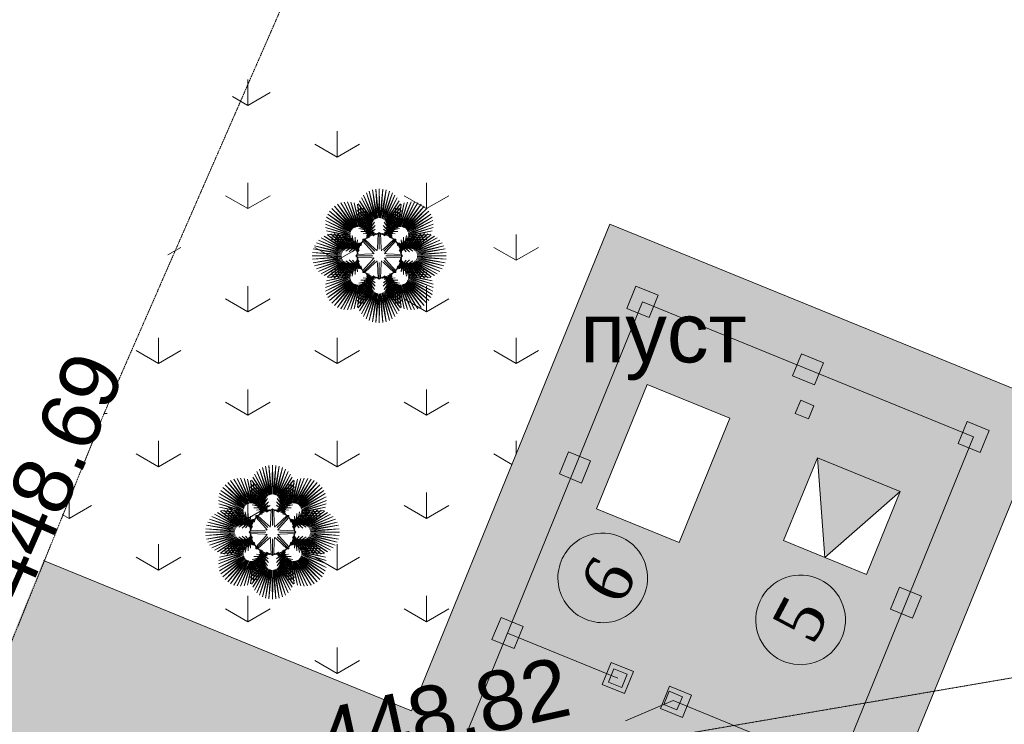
# Model space of a CAD drawing. Header units: millimetres. Extents: x 918404 to 1362154, y 4120617 to 4364104.
# Tile 53 of 256: x 1001977 to 1005282, y 4141913 to 4144277. Entities that reach past the tile are written whole.
import ezdxf

# ---------------------------------------------------------------- set-up
doc = ezdxf.new("R2010")
doc.units = ezdxf.units.MM
doc.header["$MEASUREMENT"] = 0
doc.linetypes.add('Д_ТРОТ_ТРУБА', pattern=[1.5, 0.75, -0.75])
doc.layers.add('(001) Сетка', color=7, linetype='Continuous')
doc.layers.add('64_Ном._пера__1', color=7, linetype='Continuous')
for name, color, linetype, lineweight in [('(001) Сетка_Ном._пера__82', 82, 'Continuous', 18), ('(008) Скульптуры_Ном._пера__7', 7, 'Continuous', 18), ('0_Ном._пера__1', 1, 'Continuous', 18), ('0_Ном._пера__6', 6, 'Continuous', 18), ('0_Ном._пера__7', 7, 'Continuous', 18), ('0_Ном._пера__7_Ном._пера__7', 7, 'Continuous', 18), ('Fills_Pen_No__7_Ном._пера__7', 7, 'Continuous', 18), ('Fills_Ном._пера__82', 82, 'Continuous', 18), ('ВЫСОТА_Ном._пера__7', 7, 'Continuous', 18), ('Отметка_Ном._пера__255', 255, 'Continuous', 18), ('ТОЧКИ_Ном._пера__5', 5, 'Continuous', 18)]:
    doc.layers.add(name, color=color, linetype=linetype, lineweight=lineweight)
for name, color, linetype, lineweight, true_color in [('0_Ном._пера__128', 7, 'Continuous', 18, 0x00261c), ('0_Ном._пера__251', 7, 'Continuous', 18, 0x6d6d6d), ('64_Ном._пера__1_Ном._пера__28', 7, 'Continuous', 18, 0x260900), ('64_Ном._пера__1_Ном._пера__48', 7, 'Continuous', 18, 0x261c00), ('Отметка_Ном._пера__244', 7, 'Continuous', 18, 0x7f001f)]:
    doc.layers.add(name, color=color, linetype=linetype, lineweight=lineweight, true_color=true_color)
doc.styles.add('СГЕНЕРИР_СТИЛЬ_1', font='arial.ttf')
doc.styles.add('СГЕНЕРИР_СТИЛЬ_4', font='times.ttf')

# ---------------------------------------------------------------- blocks, each defined once
blk = doc.blocks.new('Колонна_1106', base_point=(1003841.4, 4142774.6))
at = {"layer": '64_Ном._пера__1_Ном._пера__48', "linetype": 'Continuous'}
blk.add_hatch(color=256, dxfattribs=at).paths.add_polyline_path([(1003789.2, 4142752.7), (1003863.3, 4142722.5), (1003893.5, 4142796.6), (1003819.4, 4142826.8)])
at = {"layer": '64_Ном._пера__1_Ном._пера__28', "linetype": 'Continuous', "flags": 128}
blk.add_lwpolyline([(1003789.2, 4142752.7), (1003863.3, 4142722.5), (1003893.5, 4142796.6), (1003819.4, 4142826.8)], close=True, dxfattribs=at)
blk = doc.blocks.new('Колонна_1107', base_point=(1005179.1, 4142877))
at = {"layer": '64_Ном._пера__1_Ном._пера__48', "linetype": 'Continuous'}
blk.add_hatch(color=256, dxfattribs=at).paths.add_polyline_path([(1005201, 4142824.9), (1005231.2, 4142899), (1005157.2, 4142929.2), (1005126.9, 4142855.1)])
at = {"layer": '64_Ном._пера__1_Ном._пера__28', "linetype": 'Continuous', "flags": 128}
blk.add_lwpolyline([(1005201, 4142824.9), (1005231.2, 4142899), (1005157.2, 4142929.2), (1005126.9, 4142855.1)], close=True, dxfattribs=at)
blk = doc.blocks.new('Колонна_1108', base_point=(1004952.5, 4142321.5))
at = {"layer": '64_Ном._пера__1_Ном._пера__48', "linetype": 'Continuous'}
blk.add_hatch(color=256, dxfattribs=at).paths.add_polyline_path([(1004974.4, 4142269.3), (1005004.7, 4142343.4), (1004930.6, 4142373.6), (1004900.4, 4142299.5)])
at = {"layer": '64_Ном._пера__1_Ном._пера__28', "linetype": 'Continuous', "flags": 128}
blk.add_lwpolyline([(1004974.4, 4142269.3), (1005004.7, 4142343.4), (1004930.6, 4142373.6), (1004900.4, 4142299.5)], close=True, dxfattribs=at)
blk = doc.blocks.new('Колонна_1111', base_point=(1004623.5, 4143103.6))
at = {"layer": '64_Ном._пера__1_Ном._пера__48', "linetype": 'Continuous'}
blk.add_hatch(color=256, dxfattribs=at).paths.add_polyline_path([(1004645.4, 4143051.5), (1004675.7, 4143125.6), (1004601.6, 4143155.8), (1004571.4, 4143081.7)])
at = {"layer": '64_Ном._пера__1_Ном._пера__28', "linetype": 'Continuous', "flags": 128}
blk.add_lwpolyline([(1004645.4, 4143051.5), (1004675.7, 4143125.6), (1004601.6, 4143155.8), (1004571.4, 4143081.7)], close=True, dxfattribs=at)
blk = doc.blocks.new('Колонна_1113', base_point=(1003614.8, 4142219))
at = {"layer": '64_Ном._пера__1_Ном._пера__48', "linetype": 'Continuous'}
blk.add_hatch(color=256, dxfattribs=at).paths.add_polyline_path([(1003562.6, 4142197.1), (1003636.7, 4142166.9), (1003666.9, 4142241), (1003592.9, 4142271.2)])
at = {"layer": '64_Ном._пера__1_Ном._пера__28', "linetype": 'Continuous', "flags": 128}
blk.add_lwpolyline([(1003562.6, 4142197.1), (1003636.7, 4142166.9), (1003666.9, 4142241), (1003592.9, 4142271.2)], close=True, dxfattribs=at)
blk = doc.blocks.new('Колонна_1114', base_point=(1004180.3, 4141988.4))
at = {"layer": '64_Ном._пера__1_Ном._пера__48', "linetype": 'Continuous'}
blk.add_hatch(color=256, dxfattribs=at).paths.add_polyline_path([(1004202.2, 4141936.3), (1004232.4, 4142010.4), (1004158.4, 4142040.6), (1004128.2, 4141966.5)])
at = {"layer": '64_Ном._пера__1_Ном._пера__28', "linetype": 'Continuous', "flags": 128}
blk.add_lwpolyline([(1004202.2, 4141936.3), (1004232.4, 4142010.4), (1004158.4, 4142040.6), (1004128.2, 4141966.5)], close=True, dxfattribs=at)
blk = doc.blocks.new('Колонна_1115', base_point=(1003985.2, 4142068))
at = {"layer": '64_Ном._пера__1_Ном._пера__48', "linetype": 'Continuous'}
blk.add_hatch(color=256, dxfattribs=at).paths.add_polyline_path([(1004007.1, 4142015.9), (1004037.3, 4142089.9), (1003963.2, 4142120.1), (1003933, 4142046.1)])
at = {"layer": '64_Ном._пера__1_Ном._пера__28', "linetype": 'Continuous', "flags": 128}
blk.add_lwpolyline([(1004007.1, 4142015.9), (1004037.3, 4142089.9), (1003963.2, 4142120.1), (1003933, 4142046.1)], close=True, dxfattribs=at)
blk = doc.blocks.new('Колонна_1116', base_point=(1004067.9, 4143330.2))
at = {"layer": '64_Ном._пера__1_Ном._пера__48', "linetype": 'Continuous'}
blk.add_hatch(color=256, dxfattribs=at).paths.add_polyline_path([(1004015.8, 4143308.3), (1004089.9, 4143278.1), (1004120.1, 4143352.1), (1004046, 4143382.3)])
at = {"layer": '64_Ном._пера__1_Ном._пера__28', "linetype": 'Continuous', "flags": 128}
blk.add_lwpolyline([(1004015.8, 4143308.3), (1004089.9, 4143278.1), (1004120.1, 4143352.1), (1004046, 4143382.3)], close=True, dxfattribs=at)
blk = doc.blocks.new('Пальма веерообразная 16')
at = {"layer": '(001) Сетка_Ном._пера__82', "linetype": 'Continuous'}
for p, q in [((-15.5, 121.9), (-52.7, 203.5)), ((-52.7, 203.5), (-18.2, 119.4)), ((-12.4, 123.9), (-43.5, 211.2)), ((-43.5, 211.2), (-15.5, 121.9)), ((-9.1, 125.5), (-33.8, 217)), ((-33.8, 217), (-12.4, 123.9)), ((-5.5, 126.6), (-23, 221.4)), ((-23, 221.4), (-9.1, 125.5)), ((-1.9, 127.2), (-11.6, 224.1)), ((-11.6, 224.1), (-5.5, 126.6)), ((0, 225), (-1.9, 127.2)), ((1.9, 127.2), (0, 225)), ((11.6, 224.1), (1.9, 127.2)), ((5.5, 126.6), (11.6, 224.1)), ((23, 221.4), (5.5, 126.6)), ((9.1, 125.5), (23, 221.4)), ((33.8, 217), (9.1, 125.5)), ((12.4, 123.9), (33.8, 217)), ((44, 210.9), (12.4, 123.9)), ((15.5, 121.9), (44, 210.9)), ((52.7, 203.5), (15.5, 121.9)), ((18.2, 119.4), (52.7, 203.5)), ((-85.6, 93.4), (-150.2, 166.7)), ((-150.2, 166.7), (-88.6, 91.2)), ((-82.4, 95.2), (-140.3, 172.8)), ((-140.3, 172.8), (-85.6, 93.4)), ((-78.9, 96.4), (-129.5, 177.4)), ((-129.5, 177.4), (-82.4, 95.2)), ((-75.2, 97.1), (-118, 180.2)), ((-118, 180.2), (-78.9, 96.4)), ((-71.6, 97.3), (-106.7, 181.1)), ((-106.7, 181.1), (-75.2, 97.1)), ((-67.9, 96.9), (-95.1, 180.3)), ((-95.1, 180.3), (-71.6, 97.3)), ((-64.4, 96), (-83.9, 177.7)), ((-83.9, 177.7), (-67.9, 96.9)), ((-61, 94.5), (-73.2, 173.3)), ((-73.2, 173.3), (-64.4, 96)), ((-22.4, 113.4), (-70.8, 174.3)), ((-70.8, 174.3), (-23.7, 110)), ((-20.5, 116.5), (-66.4, 185)), ((-66.4, 185), (-22.4, 113.4)), ((-57.9, 92.6), (-63.3, 167.4)), ((-63.3, 167.4), (-61, 94.5)), ((-18.2, 119.4), (-60.2, 194.8)), ((-60.2, 194.8), (-20.5, 116.5)), ((60.2, 194.8), (18.2, 119.4)), ((20.5, 116.5), (60.2, 194.8)), ((66.4, 185), (20.5, 116.5)), ((22.4, 113.4), (66.4, 185)), ((70.8, 174.3), (22.4, 113.4)), ((23.7, 110), (70.8, 174.3)), ((63.3, 167.4), (57.9, 92.6)), ((73.2, 173.3), (61, 94.5)), ((61, 94.5), (63.3, 167.4)), ((83.9, 177.7), (64.4, 96)), ((64.4, 96), (73.2, 173.3)), ((95.1, 180.3), (67.9, 96.9)), ((67.9, 96.9), (83.9, 177.7)), ((106.7, 181.1), (71.6, 97.3)), ((71.6, 97.3), (95.1, 180.3)), ((75.2, 97.1), (106.7, 181.1)), ((118.5, 180.1), (75.2, 97.1)), ((78.9, 96.4), (118.5, 180.1)), ((129.5, 177.4), (78.9, 96.4)), ((82.4, 95.2), (129.5, 177.4)), ((140.3, 172.8), (82.4, 95.2)), ((85.6, 93.4), (140.3, 172.8)), ((150.2, 166.7), (85.6, 93.4)), ((88.6, 91.2), (150.2, 166.7)), ((-93.4, 85.6), (-172.8, 140.3)), ((-172.8, 140.3), (-95.2, 82.4)), ((-91.2, 88.6), (-166.7, 150.2)), ((-166.7, 150.2), (-93.4, 85.6)), ((-88.6, 91.2), (-159.1, 159.1)), ((-159.1, 159.1), (-91.2, 88.6)), ((-24.5, 106.4), (-74.5, 151.7)), ((-74.5, 151.7), (-24.8, 102.8)), ((-24.8, 102.8), (-74.3, 139.3)), ((-74.3, 139.3), (-24.7, 98.3)), ((-23.7, 110), (-73.5, 163.1)), ((-73.5, 163.1), (-24.5, 106.4)), ((-54.6, 159.9), (-57.9, 92.6)), ((-55.1, 90.2), (-54.6, 159.9)), ((-46, 151), (-55.1, 90.2)), ((-52.1, 87), (-46, 151)), ((-37.7, 141.9), (-52.1, 87)), ((-49.2, 83.7), (-37.7, 141.9)), ((-29.6, 132.5), (-49.2, 83.7)), ((-46.5, 80.2), (-29.6, 132.5)), ((73.5, 163.1), (23.7, 110)), ((24.5, 106.4), (73.5, 163.1)), ((74.5, 151.7), (24.5, 106.4)), ((24.7, 98.3), (74.3, 139.3)), ((24.8, 102.8), (74.5, 151.7)), ((74.3, 139.3), (24.8, 102.8)), ((49.2, 83.7), (29.6, 132.5)), ((29.6, 132.5), (46.5, 80.2)), ((52.1, 87), (37.7, 141.9)), ((37.7, 141.9), (49.2, 83.7)), ((55.1, 90.2), (46, 151)), ((46, 151), (52.1, 87)), ((57.9, 92.6), (54.6, 159.9)), ((54.6, 159.9), (55.1, 90.2)), ((159.1, 159.1), (88.6, 91.2)), ((91.2, 88.6), (159.1, 159.1)), ((166.7, 150.2), (91.2, 88.6)), ((93.4, 85.6), (166.7, 150.2)), ((172.8, 140.3), (93.4, 85.6)), ((95.2, 82.4), (172.8, 140.3)), ((-97.1, 75.2), (-181.1, 106.7)), ((-181.1, 106.7), (-97.3, 71.6)), ((-96.4, 78.9), (-180.1, 118.5)), ((-180.1, 118.5), (-97.1, 75.2)), ((-95.2, 82.4), (-177.4, 129.5)), ((-177.4, 129.5), (-96.4, 78.9)), ((-24.7, 98.3), (-73.7, 127)), ((-73.7, 127), (-24.4, 93.9)), ((-24.4, 93.9), (-72.7, 114.6)), ((-72.7, 114.6), (-23.8, 89.5)), ((-23.8, 89.5), (-71.4, 102.3)), ((-71.4, 102.3), (-23.1, 85.2)), ((-21.9, 122.8), (-46.5, 80.2)), ((-43.9, 76.5), (-21.9, 122.8)), ((-16.2, 112.8), (-43.9, 76.5)), ((-42.3, 73.3), (-16.2, 112.8)), ((-13.5, 101.6), (-42.3, 73.3)), ((-41.7, 69.7), (-13.5, 101.6)), ((42.3, 73.3), (13.5, 101.6)), ((13.5, 101.6), (41.7, 69.7)), ((43.9, 76.5), (16.2, 112.8)), ((16.2, 112.8), (42.3, 73.3)), ((46.5, 80.2), (21.9, 122.8)), ((21.9, 122.8), (43.9, 76.5)), ((23.1, 85.2), (71.4, 102.3)), ((23.8, 89.5), (72.7, 114.6)), ((71.4, 102.3), (23.8, 89.5)), ((24.4, 93.9), (73.7, 127)), ((72.7, 114.6), (24.4, 93.9)), ((73.7, 127), (24.7, 98.3)), ((177.4, 129.5), (95.2, 82.4)), ((96.4, 78.9), (177.4, 129.5)), ((180.2, 118), (96.4, 78.9)), ((97.1, 75.2), (180.2, 118)), ((181.1, 106.7), (97.1, 75.2)), ((97.3, 71.6), (181.1, 106.7)), ((-113.4, 22.4), (-185, 66.4)), ((-185, 66.4), (-116.5, 20.5)), ((-97.3, 71.6), (-180.3, 95.1)), ((-180.3, 95.1), (-96.9, 67.9)), ((-96.9, 67.9), (-177.7, 83.9)), ((-177.7, 83.9), (-96, 64.4)), ((-110, 23.7), (-174.3, 70.8)), ((-174.3, 70.8), (-113.4, 22.4)), ((-96, 64.4), (-173.3, 73.2)), ((-173.3, 73.2), (-94.5, 61)), ((-106.4, 24.5), (-163.1, 73.5)), ((-163.1, 73.5), (-110, 23.7)), ((-102.8, 24.8), (-151.7, 74.5)), ((-151.7, 74.5), (-106.4, 24.5)), ((-98.3, 24.7), (-139.3, 74.3)), ((-139.3, 74.3), (-102.8, 24.8)), ((-93.9, 24.4), (-127, 73.7)), ((-127, 73.7), (-98.3, 24.7)), ((-89.5, 23.8), (-114.6, 72.7)), ((-114.6, 72.7), (-93.9, 24.4)), ((-85.2, 23.1), (-102.3, 71.4)), ((-102.3, 71.4), (-89.5, 23.8)), ((-81.7, 21.9), (-91.2, 68.3)), ((-91.2, 68.3), (-85.2, 23.1)), ((-23.1, 85.2), (-68.3, 91.2)), ((-68.3, 91.2), (-21.9, 81.7)), ((-21.9, 81.7), (-62.3, 81.4)), ((-62.3, 81.4), (-19.8, 78.8)), ((-19.8, 78.8), (-53.7, 73.5)), ((-53.7, 73.5), (-17, 76.4)), ((-45.5, 59.6), (-24.3, 69.3)), ((-43.3, 62.6), (-17.7, 78.9)), ((-17, 76.4), (-43.3, 68.3)), ((-43.3, 68.3), (-13.6, 74.9)), ((-24.3, 69.3), (-43.3, 62.6)), ((-42, 66), (-14, 90)), ((-17.7, 78.9), (-42, 66)), ((-14, 90), (-41.7, 69.7)), ((-13.6, 74.9), (-31.8, 66.2)), ((-31.8, 66.2), (-10, 74.4)), ((-20.2, 67.2), (-6.3, 74.8)), ((-10, 74.4), (-20.2, 67.2)), ((-9.3, 71.4), (-2.5, 76.1)), ((-6.3, 74.8), (-9.3, 71.4)), ((-6.2, 25.4), (-4.3, 74.8)), ((-2.5, 76.1), (0, 78.3)), ((0, 21.9), (0, 78.3)), ((0, 78.3), (2.5, 76.1)), ((2.5, 76.1), (9.3, 71.4)), ((6.2, 25.4), (4.3, 74.8)), ((9.3, 71.4), (6.3, 74.8)), ((6.3, 74.8), (20.2, 67.2)), ((20.2, 67.2), (10, 74.4)), ((10, 74.4), (31.8, 66.2)), ((31.8, 66.2), (13.6, 74.9)), ((13.6, 74.9), (43.3, 68.3)), ((41.7, 69.7), (14, 90)), ((14, 90), (42, 66)), ((43.3, 68.3), (17, 76.4)), ((17, 76.4), (53.7, 73.5)), ((42, 66), (17.7, 78.9)), ((17.7, 78.9), (43.3, 62.6)), ((19.8, 78.8), (62.3, 81.4)), ((53.7, 73.5), (19.8, 78.8)), ((21.9, 81.7), (68.3, 91.2)), ((62.3, 81.4), (21.9, 81.7)), ((68.3, 91.2), (23.1, 85.2)), ((43.3, 62.6), (24.3, 69.3)), ((24.3, 69.3), (45.5, 59.6)), ((91.2, 68.3), (81.7, 21.9)), ((102.3, 71.4), (85.2, 23.1)), ((85.2, 23.1), (91.2, 68.3)), ((114.6, 72.7), (89.5, 23.8)), ((89.5, 23.8), (102.3, 71.4)), ((127, 73.7), (93.9, 24.4)), ((93.9, 24.4), (114.6, 72.7)), ((94.5, 61), (173.3, 73.2)), ((96, 64.4), (177.7, 83.9)), ((173.3, 73.2), (96, 64.4)), ((96.9, 67.9), (180.3, 95.1)), ((177.7, 83.9), (96.9, 67.9)), ((180.3, 95.1), (97.3, 71.6)), ((139.3, 74.3), (98.3, 24.7)), ((98.3, 24.7), (127, 73.7)), ((151.7, 74.5), (102.8, 24.8)), ((102.8, 24.8), (139.3, 74.3)), ((106.4, 24.5), (151.7, 74.5)), ((163.1, 73.5), (106.4, 24.5)), ((110, 23.7), (163.1, 73.5)), ((174.3, 70.8), (110, 23.7)), ((113.4, 22.4), (174.3, 70.8)), ((185, 66.4), (113.4, 22.4)), ((116.5, 20.5), (185, 66.4)), ((-123.9, 12.4), (-217, 33.8)), ((-217, 33.8), (-125.5, 9.1)), ((-121.9, 15.5), (-210.9, 44)), ((-210.9, 44), (-123.9, 12.4)), ((-119.4, 18.2), (-203.5, 52.7)), ((-203.5, 52.7), (-121.9, 15.5)), ((-116.5, 20.5), (-194.8, 60.2)), ((-194.8, 60.2), (-119.4, 18.2)), ((-94.5, 61), (-167.4, 63.3)), ((-167.4, 63.3), (-92.6, 57.9)), ((-92.6, 57.9), (-159.9, 54.6)), ((-159.9, 54.6), (-90.2, 55.1)), ((-90.2, 55.1), (-151, 46)), ((-151, 46), (-87, 52.1)), ((-87, 52.1), (-141.9, 37.7)), ((-141.9, 37.7), (-83.7, 49.2)), ((-83.7, 49.2), (-132.5, 29.6)), ((-132.5, 29.6), (-80.2, 46.5)), ((-80.2, 46.5), (-122.8, 21.9)), ((-122.8, 21.9), (-76.5, 43.9)), ((-76.5, 43.9), (-112.8, 16.2)), ((-112.8, 16.2), (-73.3, 42.3)), ((-73.3, 42.3), (-101.6, 13.5)), ((-101.6, 13.5), (-69.7, 41.7)), ((-90, 14), (-66, 42)), ((-69.7, 41.7), (-90, 14)), ((-81.4, 62.3), (-81.7, 21.9)), ((-78.8, 19.8), (-81.4, 62.3)), ((-78.9, 17.7), (-62.6, 43.3)), ((-66, 42), (-78.9, 17.7)), ((-73.5, 53.7), (-78.8, 19.8)), ((-76.4, 17), (-73.5, 53.7)), ((-68.3, 43.3), (-76.4, 17)), ((-74.9, 13.6), (-68.3, 43.3)), ((-69.3, 24.3), (-59.6, 45.5)), ((-62.6, 43.3), (-69.3, 24.3)), ((-61.8, 33.2), (-57.3, 48.4)), ((-59.6, 45.5), (-61.8, 33.2)), ((-57.3, 48.4), (-57, 43.9)), ((-57, 43.9), (-55.5, 52)), ((-22.3, 13.6), (-55.9, 49.8)), ((-55.5, 52), (-55.4, 55.4)), ((-55.4, 55.4), (-52, 55.5)), ((-15.5, 15.5), (-55.4, 55.4)), ((-52, 55.5), (-43.9, 57)), ((-13.6, 22.3), (-49.8, 55.9)), ((-48.4, 57.3), (-33.2, 61.8)), ((-43.9, 57), (-48.4, 57.3)), ((-33.2, 61.8), (-45.5, 59.6)), ((13.6, 22.3), (49.8, 55.9)), ((15.5, 15.5), (55.4, 55.4)), ((22.3, 13.6), (55.9, 49.8)), ((45.5, 59.6), (33.2, 61.8)), ((33.2, 61.8), (48.4, 57.3)), ((48.4, 57.3), (43.9, 57)), ((43.9, 57), (52, 55.5)), ((52, 55.5), (55.4, 55.4)), ((55.4, 55.4), (55.5, 52)), ((55.5, 52), (57, 43.9)), ((57, 43.9), (57.3, 48.4)), ((57.3, 48.4), (61.8, 33.2)), ((61.8, 33.2), (59.6, 45.5)), ((59.6, 45.5), (69.3, 24.3)), ((69.3, 24.3), (62.6, 43.3)), ((62.6, 43.3), (78.9, 17.7)), ((78.9, 17.7), (66, 42)), ((66, 42), (90, 14)), ((76.4, 17), (68.3, 43.3)), ((68.3, 43.3), (74.9, 13.6)), ((90, 14), (69.7, 41.7)), ((69.7, 41.7), (101.6, 13.5)), ((101.6, 13.5), (73.3, 42.3)), ((73.3, 42.3), (112.8, 16.2)), ((78.8, 19.8), (73.5, 53.7)), ((73.5, 53.7), (76.4, 17)), ((112.8, 16.2), (76.5, 43.9)), ((76.5, 43.9), (122.8, 21.9)), ((81.4, 62.3), (78.8, 19.8)), ((122.8, 21.9), (80.2, 46.5)), ((80.2, 46.5), (132.5, 29.6)), ((81.7, 21.9), (81.4, 62.3)), ((132.5, 29.6), (83.7, 49.2)), ((83.7, 49.2), (141.9, 37.7)), ((141.9, 37.7), (87, 52.1)), ((87, 52.1), (151, 46)), ((151, 46), (90.2, 55.1)), ((90.2, 55.1), (159.9, 54.6)), ((92.6, 57.9), (167.4, 63.3)), ((159.9, 54.6), (92.6, 57.9)), ((167.4, 63.3), (94.5, 61)), ((194.8, 60.2), (116.5, 20.5)), ((119.4, 18.2), (194.8, 60.2)), ((203.5, 52.7), (119.4, 18.2)), ((121.9, 15.5), (203.5, 52.7)), ((211.2, 43.5), (121.9, 15.5)), ((123.9, 12.4), (211.2, 43.5)), ((217, 33.8), (123.9, 12.4)), ((125.5, 9.1), (217, 33.8)), ((-127.2, 1.9), (-225, 0)), ((-126.6, 5.5), (-224.1, 11.6)), ((-224.1, 11.6), (-127.2, 1.9)), ((-125.5, 9.1), (-221.4, 23)), ((-221.4, 23), (-126.6, 5.5)), ((-78.3, 0), (-76.1, 2.5)), ((-76.1, 2.5), (-71.4, 9.3)), ((-66.2, 31.8), (-74.9, 13.6)), ((-74.8, 6.3), (-67.2, 20.2)), ((-71.4, 9.3), (-74.8, 6.3)), ((-25.4, 6.2), (-74.8, 4.3)), ((-74.4, 10), (-66.2, 31.8)), ((-67.2, 20.2), (-74.4, 10)), ((-25.4, 6.2), (-17.3, 7.9)), ((-22.3, 13.6), (-17.8, 6.6)), ((-13.6, 22.3), (-6.6, 17.8)), ((-6.2, 25.4), (-7.9, 17.3)), ((6.2, 25.4), (7.9, 17.3)), ((13.6, 22.3), (6.6, 17.8)), ((25.4, 6.2), (17.3, 7.9)), ((22.3, 13.6), (17.8, 6.6)), ((21.9, 0), (78.3, 0)), ((25.4, 6.2), (74.8, 4.3)), ((74.9, 13.6), (66.2, 31.8)), ((66.2, 31.8), (74.4, 10)), ((74.4, 10), (67.2, 20.2)), ((67.2, 20.2), (74.8, 6.3)), ((74.8, 6.3), (71.4, 9.3)), ((71.4, 9.3), (76.1, 2.5)), ((76.1, 2.5), (78.3, 0)), ((78.3, 0), (76.1, -2.5)), ((221.4, 23), (125.5, 9.1)), ((126.6, 5.5), (221.4, 23)), ((224.1, 11.6), (126.6, 5.5)), ((127.2, 1.9), (224.1, 11.6)), ((225, 0), (127.2, 1.9)), ((127.2, -1.9), (225, 0)), ((-225, 0), (-127.2, -1.9)), ((-127.2, -1.9), (-224.1, -11.6)), ((-224.1, -11.6), (-126.6, -5.5)), ((-126.6, -5.5), (-221.4, -23)), ((-221.4, -23), (-125.5, -9.1)), ((-125.5, -9.1), (-217, -33.8)), ((-217, -33.8), (-123.9, -12.4)), ((-123.9, -12.4), (-211.2, -43.5)), ((-211.2, -43.5), (-121.9, -15.5)), ((-121.9, -15.5), (-203.5, -52.7)), ((-203.5, -52.7), (-119.4, -18.2)), ((-119.4, -18.2), (-194.8, -60.2)), ((-194.8, -60.2), (-116.5, -20.5)), ((-116.5, -20.5), (-185, -66.4)), ((-185, -66.4), (-113.4, -22.4)), ((-113.4, -22.4), (-174.3, -70.8)), ((-174.3, -70.8), (-110, -23.7)), ((-110, -23.7), (-163.1, -73.5)), ((-163.1, -73.5), (-106.4, -24.5)), ((-106.4, -24.5), (-151.7, -74.5)), ((-151.7, -74.5), (-102.8, -24.8)), ((-139.3, -74.3), (-98.3, -24.7)), ((-102.8, -24.8), (-139.3, -74.3)), ((-80.2, -46.5), (-132.5, -29.6)), ((-132.5, -29.6), (-83.7, -49.2)), ((-127, -73.7), (-93.9, -24.4)), ((-98.3, -24.7), (-127, -73.7)), ((-76.5, -43.9), (-122.8, -21.9)), ((-122.8, -21.9), (-80.2, -46.5)), ((-114.6, -72.7), (-89.5, -23.8)), ((-93.9, -24.4), (-114.6, -72.7)), ((-73.3, -42.3), (-112.8, -16.2)), ((-112.8, -16.2), (-76.5, -43.9)), ((-102.3, -71.4), (-85.2, -23.1)), ((-89.5, -23.8), (-102.3, -71.4)), ((-69.7, -41.7), (-101.6, -13.5)), ((-101.6, -13.5), (-73.3, -42.3)), ((-91.2, -68.3), (-81.7, -21.9)), ((-85.2, -23.1), (-91.2, -68.3)), ((-66, -42), (-90, -14)), ((-90, -14), (-69.7, -41.7)), ((-81.7, -21.9), (-81.4, -62.3)), ((-81.4, -62.3), (-78.8, -19.8)), ((-62.6, -43.3), (-78.9, -17.7)), ((-78.9, -17.7), (-66, -42)), ((-78.8, -19.8), (-73.5, -53.7)), ((-21.9, 0), (-78.3, 0)), ((-76.1, -2.5), (-78.3, 0)), ((-73.5, -53.7), (-76.4, -17)), ((-76.4, -17), (-68.3, -43.3)), ((-71.4, -9.3), (-76.1, -2.5)), ((-68.3, -43.3), (-74.9, -13.6)), ((-74.9, -13.6), (-66.2, -31.8)), ((-25.4, -6.2), (-74.8, -4.3)), ((-67.2, -20.2), (-74.8, -6.3)), ((-74.8, -6.3), (-71.4, -9.3)), ((-66.2, -31.8), (-74.4, -10)), ((-74.4, -10), (-67.2, -20.2)), ((-59.6, -45.5), (-69.3, -24.3)), ((-69.3, -24.3), (-62.6, -43.3)), ((-22.3, -13.6), (-55.9, -49.8)), ((-15.5, -15.5), (-55.4, -55.4)), ((-13.6, -22.3), (-49.8, -55.9)), ((-25.4, -6.2), (-17.3, -7.9)), ((-22.3, -13.6), (-17.8, -6.6)), ((-13.6, -22.3), (-6.6, -17.8)), ((-6.2, -25.4), (-7.9, -17.3)), ((-6.2, -25.4), (-4.3, -74.8)), ((0, -21.9), (0, -78.3)), ((6.2, -25.4), (4.3, -74.8)), ((6.2, -25.4), (7.9, -17.3)), ((13.6, -22.3), (6.6, -17.8)), ((13.6, -22.3), (49.8, -55.9)), ((15.5, -15.5), (55.4, -55.4)), ((25.4, -6.2), (17.3, -7.9)), ((22.3, -13.6), (17.8, -6.6)), ((22.3, -13.6), (55.9, -49.8)), ((25.4, -6.2), (74.8, -4.3)), ((69.3, -24.3), (59.6, -45.5)), ((78.9, -17.7), (62.6, -43.3)), ((62.6, -43.3), (69.3, -24.3)), ((90, -14), (66, -42)), ((66, -42), (78.9, -17.7)), ((74.4, -10), (66.2, -31.8)), ((66.2, -31.8), (74.9, -13.6)), ((74.8, -6.3), (67.2, -20.2)), ((67.2, -20.2), (74.4, -10)), ((74.9, -13.6), (68.3, -43.3)), ((68.3, -43.3), (76.4, -17)), ((101.6, -13.5), (69.7, -41.7)), ((69.7, -41.7), (90, -14)), ((76.1, -2.5), (71.4, -9.3)), ((71.4, -9.3), (74.8, -6.3)), ((73.3, -42.3), (101.6, -13.5)), ((112.8, -16.2), (73.3, -42.3)), ((76.4, -17), (73.5, -53.7)), ((73.5, -53.7), (78.8, -19.8)), ((76.5, -43.9), (112.8, -16.2)), ((122.8, -21.9), (76.5, -43.9)), ((78.8, -19.8), (81.4, -62.3)), ((80.2, -46.5), (122.8, -21.9)), ((132.5, -29.6), (80.2, -46.5)), ((81.4, -62.3), (81.7, -21.9)), ((81.7, -21.9), (91.2, -68.3)), ((83.7, -49.2), (132.5, -29.6)), ((91.2, -68.3), (85.2, -23.1)), ((85.2, -23.1), (102.3, -71.4)), ((102.3, -71.4), (89.5, -23.8)), ((89.5, -23.8), (114.6, -72.7)), ((114.6, -72.7), (93.9, -24.4)), ((93.9, -24.4), (127, -73.7)), ((127, -73.7), (98.3, -24.7)), ((98.3, -24.7), (139.3, -74.3)), ((139.3, -74.3), (102.8, -24.8)), ((102.8, -24.8), (151.7, -74.5)), ((151.7, -74.5), (106.4, -24.5)), ((106.4, -24.5), (163.1, -73.5)), ((163.1, -73.5), (110, -23.7)), ((110, -23.7), (174.3, -70.8)), ((174.3, -70.8), (113.4, -22.4)), ((113.4, -22.4), (185, -66.4)), ((185, -66.4), (116.5, -20.5)), ((116.5, -20.5), (194.8, -60.2)), ((194.8, -60.2), (119.4, -18.2)), ((119.4, -18.2), (203.5, -52.7)), ((203.5, -52.7), (121.9, -15.5)), ((121.9, -15.5), (210.9, -44)), ((210.9, -44), (123.9, -12.4)), ((123.9, -12.4), (217, -33.8)), ((217, -33.8), (125.5, -9.1)), ((125.5, -9.1), (221.4, -23)), ((221.4, -23), (126.6, -5.5)), ((126.6, -5.5), (224.1, -11.6)), ((224.1, -11.6), (127.2, -1.9)), ((-96, -64.4), (-177.7, -83.9)), ((-94.5, -61), (-173.3, -73.2)), ((-173.3, -73.2), (-96, -64.4)), ((-92.6, -57.9), (-167.4, -63.3)), ((-167.4, -63.3), (-94.5, -61)), ((-90.2, -55.1), (-159.9, -54.6)), ((-159.9, -54.6), (-92.6, -57.9)), ((-87, -52.1), (-151, -46)), ((-151, -46), (-90.2, -55.1)), ((-83.7, -49.2), (-141.9, -37.7)), ((-141.9, -37.7), (-87, -52.1)), ((-57.3, -48.4), (-61.8, -33.2)), ((-61.8, -33.2), (-59.6, -45.5)), ((-57, -43.9), (-57.3, -48.4)), ((-55.5, -52), (-57, -43.9)), ((-55.4, -55.4), (-55.5, -52)), ((-52, -55.5), (-55.4, -55.4)), ((-43.9, -57), (-52, -55.5)), ((-48.4, -57.3), (-43.9, -57)), ((-33.2, -61.8), (-48.4, -57.3)), ((-24.3, -69.3), (-45.5, -59.6)), ((-45.5, -59.6), (-33.2, -61.8)), ((-17.7, -78.9), (-43.3, -62.6)), ((-43.3, -62.6), (-24.3, -69.3)), ((-14, -90), (-42, -66)), ((-42, -66), (-17.7, -78.9)), ((42, -66), (14, -90)), ((43.3, -62.6), (17.7, -78.9)), ((17.7, -78.9), (42, -66)), ((45.5, -59.6), (24.3, -69.3)), ((24.3, -69.3), (43.3, -62.6)), ((48.4, -57.3), (33.2, -61.8)), ((33.2, -61.8), (45.5, -59.6)), ((52, -55.5), (43.9, -57)), ((43.9, -57), (48.4, -57.3)), ((55.4, -55.4), (52, -55.5)), ((55.5, -52), (55.4, -55.4)), ((57, -43.9), (55.5, -52)), ((57.3, -48.4), (57, -43.9)), ((61.8, -33.2), (57.3, -48.4)), ((59.6, -45.5), (61.8, -33.2)), ((141.9, -37.7), (83.7, -49.2)), ((87, -52.1), (141.9, -37.7)), ((151, -46), (87, -52.1)), ((90.2, -55.1), (151, -46)), ((159.9, -54.6), (90.2, -55.1)), ((92.6, -57.9), (159.9, -54.6)), ((167.4, -63.3), (92.6, -57.9)), ((173.3, -73.2), (94.5, -61)), ((94.5, -61), (167.4, -63.3)), ((177.7, -83.9), (96, -64.4)), ((96, -64.4), (173.3, -73.2)), ((-97.3, -71.6), (-181.1, -106.7)), ((-181.1, -106.7), (-97.1, -75.2)), ((-96.9, -67.9), (-180.3, -95.1)), ((-180.3, -95.1), (-97.3, -71.6)), ((-97.1, -75.2), (-180.2, -118)), ((-180.2, -118), (-96.4, -78.9)), ((-177.7, -83.9), (-96.9, -67.9)), ((-96.4, -78.9), (-177.4, -129.5)), ((-177.4, -129.5), (-95.2, -82.4)), ((-95.2, -82.4), (-172.8, -140.3)), ((-172.8, -140.3), (-93.4, -85.6)), ((-93.4, -85.6), (-166.7, -150.2)), ((-166.7, -150.2), (-91.2, -88.6)), ((-91.2, -88.6), (-159.1, -159.1)), ((-159.1, -159.1), (-88.6, -91.2)), ((-88.6, -91.2), (-150.2, -166.7)), ((-150.2, -166.7), (-85.6, -93.4)), ((-85.6, -93.4), (-140.3, -172.8)), ((-140.3, -172.8), (-82.4, -95.2)), ((-82.4, -95.2), (-129.5, -177.4)), ((-129.5, -177.4), (-78.9, -96.4)), ((-78.9, -96.4), (-118.5, -180.1)), ((-118.5, -180.1), (-75.2, -97.1)), ((-75.2, -97.1), (-106.7, -181.1)), ((-106.7, -181.1), (-71.6, -97.3)), ((-95.1, -180.3), (-67.9, -96.9)), ((-71.6, -97.3), (-95.1, -180.3)), ((-83.9, -177.7), (-64.4, -96)), ((-67.9, -96.9), (-83.9, -177.7)), ((-24.7, -98.3), (-74.3, -139.3)), ((-24.4, -93.9), (-73.7, -127)), ((-73.7, -127), (-24.7, -98.3)), ((-73.2, -173.3), (-61, -94.5)), ((-64.4, -96), (-73.2, -173.3)), ((-23.8, -89.5), (-72.7, -114.6)), ((-72.7, -114.6), (-24.4, -93.9)), ((-23.1, -85.2), (-71.4, -102.3)), ((-71.4, -102.3), (-23.8, -89.5)), ((-21.9, -81.7), (-68.3, -91.2)), ((-68.3, -91.2), (-23.1, -85.2)), ((-63.3, -167.4), (-57.9, -92.6)), ((-61, -94.5), (-63.3, -167.4)), ((-19.8, -78.8), (-62.3, -81.4)), ((-62.3, -81.4), (-21.9, -81.7)), ((-57.9, -92.6), (-54.6, -159.9)), ((-54.6, -159.9), (-55.1, -90.2)), ((-55.1, -90.2), (-46, -151)), ((-17, -76.4), (-53.7, -73.5)), ((-53.7, -73.5), (-19.8, -78.8)), ((-46, -151), (-52.1, -87)), ((-52.1, -87), (-37.7, -141.9)), ((-37.7, -141.9), (-49.2, -83.7)), ((-49.2, -83.7), (-29.6, -132.5)), ((-29.6, -132.5), (-46.5, -80.2)), ((-46.5, -80.2), (-21.9, -122.8)), ((-21.9, -122.8), (-43.9, -76.5)), ((-43.9, -76.5), (-16.2, -112.8)), ((-13.6, -74.9), (-43.3, -68.3)), ((-43.3, -68.3), (-17, -76.4)), ((-16.2, -112.8), (-42.3, -73.3)), ((-42.3, -73.3), (-13.5, -101.6)), ((-13.5, -101.6), (-41.7, -69.7)), ((-41.7, -69.7), (-14, -90)), ((-10, -74.4), (-31.8, -66.2)), ((-31.8, -66.2), (-13.6, -74.9)), ((-6.3, -74.8), (-20.2, -67.2)), ((-20.2, -67.2), (-10, -74.4)), ((-2.5, -76.1), (-9.3, -71.4)), ((-9.3, -71.4), (-6.3, -74.8)), ((0, -78.3), (-2.5, -76.1)), ((2.5, -76.1), (0, -78.3)), ((9.3, -71.4), (2.5, -76.1)), ((20.2, -67.2), (6.3, -74.8)), ((6.3, -74.8), (9.3, -71.4)), ((31.8, -66.2), (10, -74.4)), ((10, -74.4), (20.2, -67.2)), ((41.7, -69.7), (13.5, -101.6)), ((13.5, -101.6), (42.3, -73.3)), ((13.6, -74.9), (31.8, -66.2)), ((43.3, -68.3), (13.6, -74.9)), ((14, -90), (41.7, -69.7)), ((42.3, -73.3), (16.2, -112.8)), ((16.2, -112.8), (43.9, -76.5)), ((17, -76.4), (43.3, -68.3)), ((53.7, -73.5), (17, -76.4)), ((19.8, -78.8), (53.7, -73.5)), ((62.3, -81.4), (19.8, -78.8)), ((43.9, -76.5), (21.9, -122.8)), ((21.9, -122.8), (46.5, -80.2)), ((21.9, -81.7), (62.3, -81.4)), ((68.3, -91.2), (21.9, -81.7)), ((71.4, -102.3), (23.1, -85.2)), ((23.1, -85.2), (68.3, -91.2)), ((72.7, -114.6), (23.8, -89.5)), ((23.8, -89.5), (71.4, -102.3)), ((73.7, -127), (24.4, -93.9)), ((24.4, -93.9), (72.7, -114.6)), ((74.3, -139.3), (24.7, -98.3)), ((24.7, -98.3), (73.7, -127)), ((46.5, -80.2), (29.6, -132.5)), ((29.6, -132.5), (49.2, -83.7)), ((49.2, -83.7), (37.7, -141.9)), ((37.7, -141.9), (52.1, -87)), ((52.1, -87), (46, -151)), ((46, -151), (55.1, -90.2)), ((55.1, -90.2), (54.6, -159.9)), ((54.6, -159.9), (57.9, -92.6)), ((57.9, -92.6), (63.3, -167.4)), ((63.3, -167.4), (61, -94.5)), ((61, -94.5), (73.2, -173.3)), ((73.2, -173.3), (64.4, -96)), ((64.4, -96), (83.9, -177.7)), ((83.9, -177.7), (67.9, -96.9)), ((67.9, -96.9), (95.1, -180.3)), ((95.1, -180.3), (71.6, -97.3)), ((71.6, -97.3), (106.7, -181.1)), ((106.7, -181.1), (75.2, -97.1)), ((75.2, -97.1), (118, -180.2)), ((118, -180.2), (78.9, -96.4)), ((78.9, -96.4), (129.5, -177.4)), ((129.5, -177.4), (82.4, -95.2)), ((82.4, -95.2), (140.3, -172.8)), ((140.3, -172.8), (85.6, -93.4)), ((85.6, -93.4), (150.2, -166.7)), ((150.2, -166.7), (88.6, -91.2)), ((88.6, -91.2), (159.1, -159.1)), ((159.1, -159.1), (91.2, -88.6)), ((91.2, -88.6), (166.7, -150.2)), ((166.7, -150.2), (93.4, -85.6)), ((93.4, -85.6), (172.8, -140.3)), ((172.8, -140.3), (95.2, -82.4)), ((95.2, -82.4), (177.4, -129.5)), ((177.4, -129.5), (96.4, -78.9)), ((96.4, -78.9), (180.1, -118.5)), ((180.3, -95.1), (96.9, -67.9)), ((96.9, -67.9), (177.7, -83.9)), ((180.1, -118.5), (97.1, -75.2)), ((97.1, -75.2), (181.1, -106.7)), ((181.1, -106.7), (97.3, -71.6)), ((97.3, -71.6), (180.3, -95.1)), ((-24.8, -102.8), (-74.5, -151.7)), ((-74.5, -151.7), (-24.5, -106.4)), ((-74.3, -139.3), (-24.8, -102.8)), ((-24.5, -106.4), (-73.5, -163.1)), ((-73.5, -163.1), (-23.7, -110)), ((-23.7, -110), (-70.8, -174.3)), ((-70.8, -174.3), (-22.4, -113.4)), ((-22.4, -113.4), (-66.4, -185)), ((-66.4, -185), (-20.5, -116.5)), ((-20.5, -116.5), (-60.2, -194.8)), ((-60.2, -194.8), (-18.2, -119.4)), ((-18.2, -119.4), (-52.7, -203.5)), ((-52.7, -203.5), (-15.5, -121.9)), ((-15.5, -121.9), (-44, -210.9)), ((-44, -210.9), (-12.4, -123.9)), ((-12.4, -123.9), (-33.8, -217)), ((-33.8, -217), (-9.1, -125.5)), ((-9.1, -125.5), (-23, -221.4)), ((-23, -221.4), (-5.5, -126.6)), ((-5.5, -126.6), (-11.6, -224.1)), ((-11.6, -224.1), (-1.9, -127.2)), ((-1.9, -127.2), (0, -225)), ((0, -225), (1.9, -127.2)), ((1.9, -127.2), (11.6, -224.1)), ((11.6, -224.1), (5.5, -126.6)), ((5.5, -126.6), (23, -221.4)), ((23, -221.4), (9.1, -125.5)), ((9.1, -125.5), (33.8, -217)), ((33.8, -217), (12.4, -123.9)), ((12.4, -123.9), (43.5, -211.2)), ((43.5, -211.2), (15.5, -121.9)), ((15.5, -121.9), (52.7, -203.5)), ((52.7, -203.5), (18.2, -119.4)), ((18.2, -119.4), (60.2, -194.8)), ((60.2, -194.8), (20.5, -116.5)), ((20.5, -116.5), (66.4, -185)), ((66.4, -185), (22.4, -113.4)), ((22.4, -113.4), (70.8, -174.3)), ((70.8, -174.3), (23.7, -110)), ((23.7, -110), (73.5, -163.1)), ((73.5, -163.1), (24.5, -106.4)), ((24.5, -106.4), (74.5, -151.7)), ((74.5, -151.7), (24.8, -102.8)), ((24.8, -102.8), (74.3, -139.3))]:
    blk.add_line(p, q, dxfattribs=at)

msp = doc.modelspace()

# ---------------------------------------------------------------- hatches: boundary and pattern name
at = {"layer": '0_Ном._пера__1', "linetype": 'Continuous', "lineweight": 18}
msp.add_hatch(color=14, dxfattribs=at).paths.add_polyline_path([(1004932.5, 4142693.9), (1004654.7, 4142807.2), (1004679.2, 4142487.4), (1004685.5, 4142477.3)])
at = {"layer": '0_Ном._пера__251', "linetype": 'Continuous', "lineweight": 0, "true_color": 0x1b1b1b}
h = msp.add_hatch(color=250, dxfattribs=at)
h.paths.add_polyline_path([(1003614.8, 4142219), (1004725.9, 4141765.9), (1004121.7, 4140284.4), (1003010.8, 4140738.1), (1003161.9, 4141108.5), (1002976.7, 4141184), (1002750.1, 4140628.4), (1003666.1, 4140254.8, -0.67267), (1003941.6, 4140296.2, -0.274754), (1003941.5, 4140142.5), (1004231.6, 4140024.2), (1005439.8, 4142986.7), (1003958.3, 4143590.9), (1003292.6, 4141958.6), (1003477.8, 4141883.1)])
h.paths.add_polyline_path([(1004819.2, 4142416.1), (1004541.4, 4142529.4), (1004654.7, 4142807.2), (1004932.5, 4142693.9)], flags=0)
h.paths.add_polyline_path([(1004191.3, 4142522.9), (1003913.5, 4142636.2), (1004083.4, 4143052.9), (1004361.2, 4142939.6)], flags=0)
at = {"layer": '0_Ном._пера__251', "linetype": 'Continuous', "lineweight": 0, "true_color": 0x515151}
h = msp.add_hatch(color=251, dxfattribs=at)
h.paths.add_polyline_path([(1002976.7, 4141184), (1003161.9, 4141108.5), (1003010.8, 4140738.1), (1004121.7, 4140284.4), (1004725.9, 4141765.9), (1003614.8, 4142219), (1003477.8, 4141883.1), (1003292.6, 4141958.6), (1002056.8, 4142462.6), (1001735.1, 4141673.8)])
h.paths.add_polyline_path([(1004306.8, 4141379.1), (1004080.2, 4140823.6), (1003524.7, 4141050.1), (1003751.2, 4141605.7)], flags=0)
at = {"layer": 'Fills_Ном._пера__82', "linetype": 'Continuous'}
h = msp.add_hatch(dxfattribs=at)
h.set_pattern_fill('Трава', color=256, style=0, pattern_type=2)
h.set_pattern_definition([(90, (295942.93, 4126321.94), (-600, 0), [86.60254, -259.80762]), (90, (296242.93, 4126495.15), (-600, 0), [86.60254, -259.80762]), (30, (295942.93, 4126321.94), (-300, 519.61524), [86.60254, -259.80762]), (30, (295942.93, 4126668.36), (-300, 519.61524), [86.60254, -259.80762]), (150, (295942.93, 4126321.94), (300, 519.61524), [86.60254, -259.80762]), (150, (295942.93, 4126668.36), (300, 519.61524), [86.60254, -259.80762])])
h.paths.add_polyline_path([(1002056.8, 4142462.6), (1003292.6, 4141958.6), (1003958.3, 4143590.9), (1002722.4, 4144094.9)])
at = {"layer": 'Отметка_Ном._пера__255', "linetype": 'Continuous', "lineweight": 0, "true_color": 0xffffff}
for points in [[(1003857.6, 4142533.6, 1), (1004011.1, 4142275, 1)], [(1004521.7, 4142392.7, 1), (1004675.2, 4142134, 1)]]:
    msp.add_hatch(color=7, dxfattribs=at).paths.add_polyline_path(points)

# ---------------------------------------------------------------- linework, layer by layer
at = {"layer": '0_Ном._пера__1', "linetype": 'Continuous', "flags": 128}
msp.add_lwpolyline([(1004654.7, 4142807.2), (1004932.5, 4142693.9), (1004819.2, 4142416.1), (1004541.4, 4142529.4)], close=True, dxfattribs=at)
msp.add_lwpolyline([(1004932.5, 4142693.9), (1004680.3, 4142472.7), (1004654.7, 4142807.2)], dxfattribs=at)
at = {"layer": '0_Ном._пера__128', "linetype": 'Continuous'}
for p, q in [((1003985.2, 4142068), (1003614.8, 4142219)), ((1004725.9, 4141765.9), (1004170.4, 4141992.5))]:
    msp.add_line(p, q, dxfattribs=at)
at = {"layer": '0_Ном._пера__6', "linetype": 'Continuous', "flags": 128}
msp.add_lwpolyline([(1004083.4, 4143052.9), (1004361.2, 4142939.6), (1004191.3, 4142522.9), (1003913.5, 4142636.2)], close=True, dxfattribs=at)
at = {"layer": '0_Ном._пера__7', "linetype": 'Д_ТРОТ_ТРУБА', "flags": 128}
msp.add_lwpolyline([(1005791.2, 4151189.2), (1003582.7, 4145978.6), (1002260.8, 4142956), (998097.2, 4132688.4), (996627.4, 4129063.7)], dxfattribs=at)
at = {"layer": '0_Ном._пера__7', "linetype": 'Continuous', "flags": 128}
for points in [[(1004598.7, 4142999.9), (1004643.1, 4142981.7), (1004625, 4142937.3), (1004580.5, 4142955.4)], [(1003953.9, 4142054.8), (1003972, 4142099.3), (1004016.5, 4142081.2), (1003998.3, 4142036.7)], [(1004139.1, 4141979.3), (1004157.2, 4142023.8), (1004201.6, 4142005.6), (1004183.5, 4141961.2)]]:
    msp.add_lwpolyline(points, close=True, dxfattribs=at)
at = {"layer": '0_Ном._пера__7', "linetype": 'Д_ТРОТ_ТРУБА', "flags": 128}
msp.add_lwpolyline([(1003231.2, 4141713.2), (1009234.1, 4142741.3), (1009722.5, 4139889.8), (1003719.6, 4138861.7)], close=True, dxfattribs=at)
at = {"layer": '0_Ном._пера__7_Ном._пера__7', "linetype": 'Continuous'}
msp.add_line((1004170.4, 4141992.5), (1004010.4, 4141925.2), dxfattribs=at)
at = {"layer": 'Fills_Pen_No__7_Ном._пера__7', "linetype": 'Continuous'}
for p, q in [((1003292.6, 4141958.6), (1003958.3, 4143590.9)), ((1003958.3, 4143590.9), (1005439.8, 4142986.7)), ((1004067.9, 4143330.2), (1003463.8, 4141848.8)), ((1004067.9, 4143330.2), (1005179.1, 4142877)), ((1005439.8, 4142986.7), (1004231.6, 4140024.2)), ((1005179.1, 4142877), (1004122, 4140284.9)), ((1003292.6, 4141958.6), (1002056.8, 4142462.6))]:
    msp.add_line(p, q, dxfattribs=at)
at = {"layer": 'Отметка_Ном._пера__244', "linetype": 'Continuous', "flags": 128}
for points in [[(1003857.6, 4142533.6, 1), (1004011.1, 4142275, 1)], [(1004521.7, 4142392.7, 1), (1004675.2, 4142134, 1)]]:
    msp.add_lwpolyline(points, format="xyb", close=True, dxfattribs=at)
at = {"layer": 'ТОЧКИ_Ном._пера__5', "linetype": 'Continuous'}
msp.add_line((1002260.8, 4142956), (1002270.8, 4142956), dxfattribs=at)

# ---------------------------------------------------------------- block references
at = {"layer": '(001) Сетка', "color": 4, "linetype": 'Continuous', "lineweight": 18, "zscale": 1000}
for p in [(1003184.4, 4143484.5), (1002825.8, 4142557.6)]:
    msp.add_blockref('Пальма веерообразная 16', p, dxfattribs=at)
at = {"layer": '64_Ном._пера__1', "color": 18, "lineweight": 18, "true_color": 0x260900}
for name, p in [('Колонна_1116', (1004067.9, 4143330.2)), ('Колонна_1111', (1004623.5, 4143103.6)), ('Колонна_1107', (1005179.1, 4142877)), ('Колонна_1106', (1003841.4, 4142774.6)), ('Колонна_1108', (1004952.5, 4142321.5)), ('Колонна_1113', (1003614.8, 4142219)), ('Колонна_1115', (1003985.2, 4142068)), ('Колонна_1114', (1004180.3, 4141988.4))]:
    msp.add_blockref(name, p, dxfattribs=at)

# ---------------------------------------------------------------- texts
at = {"layer": '(008) Скульптуры_Ном._пера__7', "linetype": 'Continuous', "insert": (1003858.7, 4143066.7), "char_height": 200, "attachment_point": 7, "style": 'СГЕНЕРИР_СТИЛЬ_1'}
msp.add_mtext('{пуст}', dxfattribs=at)
at = {"layer": '0_Ном._пера__7', "linetype": 'Continuous', "char_height": 162.56, "attachment_point": 7, "rotation": 62.0345, "style": 'СГЕНЕРИР_СТИЛЬ_4'}
for s, insert in [('{6}', (1003996.4, 4142304.5)), ('{5}', (1004641.9, 4142173.3))]:
    msp.add_mtext(s, dxfattribs=dict(at, insert=insert))
at = {"layer": 'ВЫСОТА_Ном._пера__7', "linetype": 'Continuous', "char_height": 200, "attachment_point": 4, "style": 'СГЕНЕРИР_СТИЛЬ_1'}
for s, insert, rotation in [('{448.69}', (1001901.8, 4142355.9), 66.3782), ('{448.82}', (1002982.5, 4141857.4), 12.5543)]:
    msp.add_mtext(s, dxfattribs=dict(at, insert=insert, rotation=rotation))

doc.saveas('drawing.dxf')
